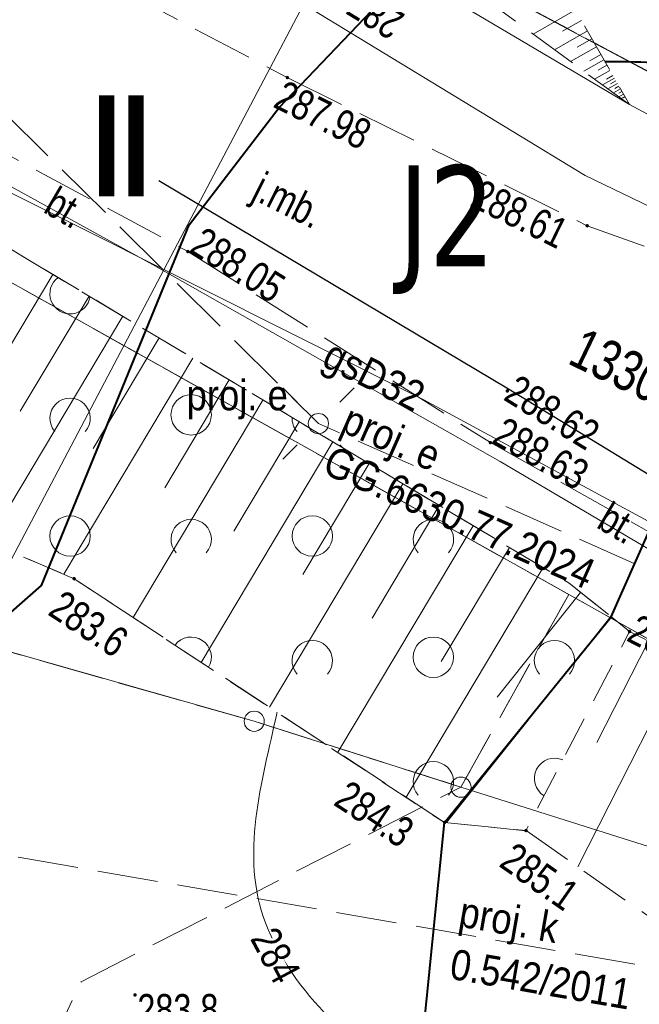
# Model space of a CAD drawing. Header units: metres. Extents: x 8377125 to 8377741, y 5529327 to 5529631.
# Tile 26 of 150: x 8377353 to 8377369, y 5529493 to 5529517. Entities that reach past the tile are written whole.
import ezdxf

# ---------------------------------------------------------------- set-up
doc = ezdxf.new("R2010")
doc.units = ezdxf.units.M
doc.header["$MEASUREMENT"] = 0
for name, pattern in [('1.5_0.5', [2, 1.5, -0.5]), ('2_1-500', [1.5, 1, -0.5]), ('BUBZ01-500', [1.75, 1.25, -0.5]), ('egkk-500', [2, 1.5, -0.5]), ('egug-500', [1, 0.5, -0.5]), ('KTJZ01-500', [2, 1.5, -0.5])]:
    doc.linetypes.add(name, pattern=pattern)
doc.layers.get('0').update_dxf_attribs({"color": 2})
for name, color, linetype in [('!granica', 2, 'Continuous'), ('!przekroje', 2, 'Continuous'), ('000 Inne (niezydentyfikowane)', 7, 'Continuous')]:
    doc.layers.add(name, color=color, linetype=linetype)
for name, color, linetype, lineweight in [('!NR otworow', 2, 'Continuous', 5), ('1 500 A2 Ramka', 2, 'Continuous', 0), ('1 500 A2 Ramka (Construction)', 2, 'Continuous', 0), ('202-punkt graniczny', 7, 'Continuous', 0), ('211-numer działki ewidencyjnej', 7, 'Continuous', 0), ('217-kontur klasyfikacyjny', 7, 'Continuous', 0), ('218-kontur użytku gruntowego', 7, 'Continuous', 0), ('219-działka ewidencyjna', 7, 'Continuous', 0), ('BUBZ01', 7, 'Continuous', 0), ('BUBZ01_1', 7, 'Continuous', 0), ('KTCR02', 7, 'Continuous', 0), ('KTJZ01', 7, 'Continuous', 0), ('latarnia - ob. projektowany', 7, 'Continuous', 0), ('latarnia - ob. projektowany-Atr17', 7, 'Continuous', 0), ('OTZK', 7, 'Continuous', 0), ('przewód elektroenergetyczny niskiego napięcia - ob. projektowany', 7, 'Continuous', 0), ('przewód elektroenergetyczny niskiego napięcia - ob. projektowany-Atr1', 7, 'Continuous', 0), ('przewód gazowy', 7, 'Continuous', 0), ('przewód gazowy-Atr1', 7, 'Continuous', 0), ('przewód kanalizacyjny - ob. projektowany', 7, 'Continuous', 0), ('przewód kanalizacyjny - ob. projektowany-Atr1', 7, 'Continuous', 0), ('PTRW02', 7, 'Continuous', 0), ('RTPW01', 7, 'Continuous', 0), ('RTPW02', 7, 'Continuous', 0), ('WWRPH_811', 7, 'Continuous', 0), ('WWRPH_814', 7, 'Continuous', 0)]:
    doc.layers.add(name, color=color, linetype=linetype, lineweight=lineweight)
doc.styles.get("Standard").update_dxf_attribs({"font": 'Working1250.shx', "width": 0.75})

# ---------------------------------------------------------------- blocks, each defined once
blk = doc.blocks.new('202')
at = {"color": 0, "linetype": 'Continuous', "lineweight": 0}
blk.add_circle((0, 0), 0.25, dxfattribs=at)
blk = doc.blocks.new('SM01')
at = {"color": 0, "linetype": 'Continuous', "lineweight": 13}
for p, q in [((-0.53, 0.531), (-0.883, 0.884)), ((0.531, 0.531), (0.884, 0.884)), ((-0.53, -0.53), (-0.883, -0.883)), ((0.531, -0.53), (0.884, -0.883))]:
    blk.add_line(p, q, dxfattribs=at)
blk.add_circle((0, 0), 0.25, dxfattribs=at)
blk = doc.blocks.new('RTPW01')
at = {"layer": 'RTPW01', "linetype": 'Continuous', "lineweight": 13}
h = blk.add_hatch(color=7, dxfattribs=at)
edge = h.paths.add_edge_path()
edge.add_arc((0, 0), 0.0045, 0, 360)
blk = doc.blocks.new('RTPW02')
at = {"layer": 'RTPW02', "linetype": 'Continuous', "lineweight": 13}
h = blk.add_hatch(color=7, dxfattribs=at)
edge = h.paths.add_edge_path()
edge.add_arc((0, 0), 0.0045, 0, 360)
blk = doc.blocks.new('*U23')
at = {"layer": '1 500 A2 Ramka (Construction)', "color": 2, "linetype": 'Continuous', "lineweight": 30}
blk.add_3dface([(-10.1172, -20.5497), (10.1172, -20.5497), (10.1172, 9.1484), (-10.1172, 9.1484)], dxfattribs=at)

msp = doc.modelspace()

# ---------------------------------------------------------------- linework, layer by layer
at = {"layer": '!granica', "color": 1, "lineweight": 40}
for points in [[(8377357.446, 5529512.23), (8377359.678, 5529515.137), (8377365.156, 5529520.87), (8377370.341, 5529524.28), (8377373.267, 5529530.265), (8377374.168, 5529534.018), (8377375.194, 5529537.035), (8377376.822, 5529538.101), (8377379.095, 5529539.159), (8377381.373, 5529541.032), (8377383.865, 5529545.028), (8377384.998, 5529545.929), (8377389.552, 5529546.748), (8377392.181, 5529548.029), (8377395.458, 5529547.042), (8377397.543, 5529546.9), (8377400.406, 5529546.029), (8377401.431, 5529545.4), (8377404.035, 5529543.565), (8377406.027, 5529543.202), (8377409.102, 5529543.036), (8377410.69, 5529540.746), (8377411.567, 5529539.232), (8377414.674, 5529539.267)], [(8377332.939, 5529437.521), (8377325.251, 5529447.65), (8377326.227, 5529454.361), (8377329.707, 5529463.143), (8377330.498, 5529467.602), (8377331.231, 5529473.094), (8377331.536, 5529477.182), (8377330.86, 5529480.387), (8377333.427, 5529486.395), (8377336.539, 5529490.117), (8377346.546, 5529496.951), (8377353.792, 5529503.305), (8377357.446, 5529512.23)]]:
    msp.add_lwpolyline(points, dxfattribs=at)
at = {"layer": '!granica', "color": 1, "linetype": 'Continuous', "lineweight": 40, "elevation": 288.722}
msp.add_lwpolyline([(8377368.898, 5529504.671), (8377369.672, 5529505.21), (8377374.779, 5529504.381), (8377378.487, 5529503.204), (8377381.317, 5529501.98), (8377382.413, 5529500.947), (8377383.126, 5529499.467), (8377383.158, 5529499.4), (8377383.411, 5529498.303), (8377383.224, 5529497.695), (8377383.543, 5529497.086), (8377383.513, 5529494.925), (8377384.609, 5529491.288), (8377380.536, 5529480.768), (8377380.487, 5529480.712), (8377375.9, 5529481.05), (8377372.944, 5529483.114), (8377369.963, 5529483.828), (8377368.391, 5529486.566), (8377363.039, 5529490.132), (8377363.775, 5529497.435), (8377367.901, 5529502.527), (8377368.839, 5529504.63), (8377368.898, 5529504.671)], dxfattribs=at)
at = {"layer": '000 Inne (niezydentyfikowane)', "color": 6, "linetype": 'Continuous', "lineweight": 13}
msp.add_line((8377371.955, 5529539.854), (8377350.995, 5529500.068), dxfattribs=at)
at = {"layer": '217-kontur klasyfikacyjny', "color": 3, "linetype": 'egkk-500', "lineweight": 13, "flags": 128}
for points in [[(8377358.44, 5529521.55), (8377397.05, 5529501.01)], [(8377366.85, 5529503.08), (8377343.149, 5529516.33)], [(8377348.1, 5529503.05), (8377359.06, 5529499.94)], [(8377359.06, 5529499.94), (8377348.1, 5529503.05)], [(8377364.18, 5529498.31), (8377366.85, 5529503.08)], [(8377366.85, 5529503.08), (8377364.18, 5529498.31)], [(8377389.95, 5529490.16), (8377366.85, 5529503.08)], [(8377359.06, 5529499.94), (8377364.18, 5529498.31)], [(8377364.18, 5529498.31), (8377359.06, 5529499.94)], [(8377354.77, 5529493.49), (8377364.18, 5529498.31)], [(8377352.2, 5529488.06), (8377354.77, 5529493.49)]]:
    msp.add_lwpolyline(points, dxfattribs=at)
at = {"layer": '218-kontur użytku gruntowego', "color": 3, "linetype": 'egug-500', "lineweight": 13, "flags": 128}
for points in [[(8377397.05, 5529501.01), (8377358.44, 5529521.55)], [(8377358.44, 5529521.55), (8377397.05, 5529501.01)], [(8377343.149, 5529516.33), (8377366.85, 5529503.08)], [(8377366.85, 5529503.08), (8377343.149, 5529516.33)], [(8377348.1, 5529503.05), (8377359.06, 5529499.94)], [(8377359.06, 5529499.94), (8377348.1, 5529503.05)], [(8377364.18, 5529498.31), (8377366.85, 5529503.08)], [(8377366.85, 5529503.08), (8377364.18, 5529498.31)], [(8377366.85, 5529503.08), (8377389.95, 5529490.16)], [(8377389.95, 5529490.16), (8377366.85, 5529503.08)], [(8377359.06, 5529499.94), (8377364.18, 5529498.31)], [(8377364.18, 5529498.31), (8377359.06, 5529499.94)]]:
    msp.add_lwpolyline(points, dxfattribs=at)
at = {"layer": '219-działka ewidencyjna', "color": 7, "linetype": 'Continuous', "lineweight": 13, "flags": 128}
for points in [[(8377397.05, 5529501.01), (8377358.44, 5529521.55)], [(8377389.95, 5529490.16), (8377343.149, 5529516.329)], [(8377359.06, 5529499.94), (8377348.1, 5529503.05)], [(8377364.18, 5529498.31), (8377359.06, 5529499.94)], [(8377389.95, 5529490.16), (8377364.18, 5529498.31)]]:
    msp.add_lwpolyline(points, dxfattribs=at)
at = {"layer": 'BUBZ01', "color": 7, "linetype": 'BUBZ01-500', "lineweight": 13}
for points in [[(8377356.585, 5529522.746, 287.21), (8377361.729, 5529524.775, 291.704), (8377364.642, 5529521.719, 291.495), (8377368.353, 5529515.208, 289.708)], [(8377368.353, 5529515.208, 289.708), (8377363.612, 5529518.68, 289.508), (8377360.707, 5529519.732, 288.425), (8377356.585, 5529522.746, 287.21)], [(8377343.397, 5529516.931, 286.42), (8377345.779, 5529515.959, 286.748), (8377366.858, 5529503.36, 288.328), (8377368.358, 5529502.162, 287.768), (8377377.735, 5529497.404, 288.289), (8377382.336, 5529496.989, 288.425)], [(8377375.9, 5529481.05, 284.196), (8377372.944, 5529483.114, 284.038), (8377369.963, 5529483.828, 284.054), (8377368.391, 5529486.566, 284.053), (8377363.039, 5529490.132, 283.973), (8377363.775, 5529497.435, 284.331), (8377354.599, 5529503.47, 283.599), (8377340.36, 5529509.545, 281.873)], [(8377363.775, 5529497.435, 284.331), (8377365.794, 5529497.234, 285.113), (8377371.574, 5529493.192, 285.347), (8377378.649, 5529492.934, 287.123), (8377381.361, 5529493.064, 287.329), (8377383.027, 5529494.972, 288.177)]]:
    msp.add_polyline3d(points, dxfattribs=at)
at = {"layer": 'BUBZ01_1', "color": 7, "linetype": 'Continuous', "lineweight": 13}
for p, q in [((8377365.968, 5529516.954, 289.607), (8377367.017, 5529517.552, 290.351)), ((8377366.699, 5529517.026, 289.949), (8377367.165, 5529517.292, 290.28)), ((8377366.498, 5529516.566, 289.63), (8377367.314, 5529517.031, 290.208)), ((8377366.896, 5529516.275, 289.647), (8377367.537, 5529516.64, 290.101)), ((8377367.061, 5529516.628, 289.896), (8377367.425, 5529516.836, 290.155)), ((8377367.371, 5529516.287, 289.851), (8377367.648, 5529516.445, 290.048)), ((8377367.227, 5529516.033, 289.66), (8377367.722, 5529516.315, 290.012)), ((8377367.578, 5529516.06, 289.821), (8377367.796, 5529516.185, 289.976)), ((8377367.492, 5529515.839, 289.672), (8377367.871, 5529516.054, 289.94)), ((8377367.785, 5529515.833, 289.791), (8377367.945, 5529515.924, 289.905)), ((8377367.691, 5529515.693, 289.68), (8377367.982, 5529515.859, 289.887)), ((8377367.823, 5529515.596, 289.686), (8377368.056, 5529515.729, 289.851)), ((8377367.888, 5529515.719, 289.776), (8377368.019, 5529515.794, 289.869)), ((8377367.991, 5529515.606, 289.761), (8377368.093, 5529515.664, 289.833)), ((8377367.956, 5529515.499, 289.691), (8377368.13, 5529515.599, 289.815)), ((8377368.088, 5529515.402, 289.697), (8377368.205, 5529515.468, 289.779)), ((8377368.095, 5529515.492, 289.746), (8377368.167, 5529515.534, 289.797)), ((8377368.154, 5529515.354, 289.7), (8377368.242, 5529515.403, 289.762)), ((8377368.198, 5529515.378, 289.731), (8377368.242, 5529515.403, 289.762)), ((8377350.589, 5529505.181, 283.113), (8377354.069, 5529511.004, 287.369)), ((8377353.265, 5529507.616, 285.334), (8377354.969, 5529510.466, 287.437)), ((8377352.465, 5529504.38, 283.34), (8377355.804, 5529509.967, 287.499)), ((8377355.071, 5529506.697, 285.513), (8377356.704, 5529509.429, 287.567)), ((8377354.342, 5529503.58, 283.568), (8377357.54, 5529508.93, 287.63)), ((8377356.842, 5529505.719, 285.674), (8377358.439, 5529508.392, 287.697)), ((8377356.058, 5529502.511, 283.715), (8377359.275, 5529507.893, 287.76)), ((8377358.554, 5529504.644, 285.806), (8377360.174, 5529507.355, 287.827)), ((8377357.748, 5529501.399, 283.85), (8377361.01, 5529506.855, 287.89)), ((8377360.267, 5529503.57, 285.939), (8377361.91, 5529506.318, 287.957)), ((8377359.439, 5529500.287, 283.985), (8377362.745, 5529505.818, 288.02)), ((8377361.98, 5529502.495, 286.071), (8377363.645, 5529505.281, 288.087)), ((8377361.129, 5529499.175, 284.12), (8377364.48, 5529504.781, 288.15)), ((8377363.693, 5529501.421, 286.204), (8377365.38, 5529504.243, 288.217)), ((8377362.82, 5529498.063, 284.255), (8377366.215, 5529503.744, 288.28)), ((8377365.075, 5529500.536, 286.245), (8377367.146, 5529503.13, 288.22)), ((8377363.823, 5529497.43, 284.35), (8377367.896, 5529502.531, 287.94)), ((8377367.548, 5529499.412, 286.463), (8377368.824, 5529501.926, 287.794)), ((8377367.075, 5529496.338, 285.165), (8377369.688, 5529501.487, 287.842))]:
    msp.add_line(p, q, dxfattribs=at)
at = {"layer": 'KTCR02', "color": 7, "linetype": 'Continuous', "lineweight": 13}
msp.add_polyline3d([(8377336.181, 5529522.825, 285.78), (8377346.437, 5529516.802, 286.857), (8377356.537, 5529511.252, 287.918), (8377365.154, 5529506.372, 288.555), (8377369.335, 5529503.9, 288.6)], dxfattribs=at)
at = {"layer": 'OTZK', "color": 7, "linetype": '2_1-500', "lineweight": 13, "flags": 128}
msp.add_lwpolyline([(8377343.547, 5529517.295), (8377340.358, 5529509.547), (8377343.82, 5529508.07), (8377354.6, 5529503.47), (8377363.77, 5529497.43), (8377365.79, 5529497.23), (8377368.36, 5529502.16), (8377366.86, 5529503.36), (8377345.78, 5529515.96), (8377343.547, 5529517.295)], close=True, dxfattribs=at)
at = {"layer": 'OTZK', "color": 7, "linetype": 'Continuous', "lineweight": 13}
for centre in [(8377357.498, 5529507.526), (8377354.498, 5529504.526), (8377360.498, 5529504.526), (8377363.498, 5529501.526)]:
    msp.add_circle(centre, 0.5, dxfattribs=at)
for centre, start, end in [((8377354.498, 5529510.526), 126.566, 351.6985), ((8377354.498, 5529507.441), 318.5904, 221.4096), ((8377360.498, 5529507.441), 177.6556, 221.4096), ((8377357.498, 5529504.441), 318.5904, 221.4096), ((8377363.498, 5529504.441), 318.5904, 221.4096), ((8377357.498, 5529501.526), 330.045, 143.2116), ((8377360.498, 5529501.441), 318.5904, 221.4096), ((8377366.498, 5529501.441), 318.5904, 221.4096), ((8377363.498, 5529498.441), 318.5904, 221.4096), ((8377366.498, 5529498.526), 65.7411, 239.193)]:
    msp.add_arc(centre, 0.5, start, end, dxfattribs=at)
at = {"layer": 'przewód gazowy', "color": 52, "linetype": 'Continuous', "lineweight": 13, "flags": 128}
msp.add_lwpolyline([(8377342.518, 5529518.292), (8377363.26, 5529507.9), (8377379.12, 5529499.32)], dxfattribs=at)
at = {"layer": 'WWRPH_811', "color": 34, "linetype": 'Continuous', "lineweight": 13}
for points, knots in [([(8377366.943, 5529541.302, 297), (8377366.953, 5529541.301, 297), (8377366.962, 5529541.299, 297), (8377366.972, 5529541.298, 297), (8377368.722, 5529541.042, 297), (8377370.473, 5529540.796, 297), (8377372.223, 5529540.546, 297), (8377373.974, 5529540.296, 297), (8377375.726, 5529540.054, 297), (8377377.477, 5529539.809, 297), (8377379.422, 5529539.538, 297), (8377381.378, 5529539.343, 297), (8377383.328, 5529539.121, 297), (8377386.272, 5529538.788, 297), (8377389.278, 5529539.543, 297), (8377392.216, 5529538.914, 297), (8377395.209, 5529538.273, 297), (8377397.746, 5529536.327, 297), (8377400.063, 5529534.392, 297), (8377402.434, 5529532.411, 297), (8377404.804, 5529530.431, 297), (8377407.175, 5529528.449, 297), (8377407.582, 5529528.109, 297), (8377407.989, 5529527.768, 297), (8377408.397, 5529527.428, 297), (8377408.746, 5529527.135, 297), (8377408.938, 5529526.672, 297), (8377409.314, 5529526.414, 297), (8377410.454, 5529525.632, 297), (8377411.64, 5529524.923, 297), (8377412.79, 5529524.159, 297), (8377414.827, 5529522.806, 297), (8377416.821, 5529521.389, 297), (8377418.887, 5529520.071, 297), (8377420.322, 5529519.156, 297), (8377421.849, 5529518.393, 297), (8377423.39, 5529517.675, 297), (8377424.932, 5529516.956, 297), (8377426.475, 5529516.24, 297), (8377428.017, 5529515.521, 297), (8377428.026, 5529515.517, 297), (8377428.035, 5529515.512, 297), (8377428.044, 5529515.508, 297)], [0, 0, 0, 0, 0.000438, 0.000438, 0.000438, 0.077965, 0.077965, 0.077965, 0.155496, 0.155496, 0.155496, 0.241602, 0.241602, 0.241602, 0.371527, 0.371527, 0.371527, 0.503884, 0.503884, 0.503884, 0.63933, 0.63933, 0.63933, 0.662611, 0.662611, 0.662611, 0.682585, 0.682585, 0.682585, 0.743151, 0.743151, 0.743151, 0.850419, 0.850419, 0.850419, 0.924977, 0.924977, 0.924977, 0.999562, 0.999562, 0.999562, 1, 1, 1, 1]), ([(8377366.739, 5529538.606, 296), (8377366.749, 5529538.605, 296), (8377366.759, 5529538.603, 296), (8377366.769, 5529538.602, 296), (8377368.78, 5529538.307, 296), (8377370.793, 5529538.023, 296), (8377372.808, 5529537.746, 296), (8377374.664, 5529537.491, 296), (8377376.526, 5529537.276, 296), (8377378.386, 5529537.048, 296), (8377380.246, 5529536.82, 296), (8377382.111, 5529536.633, 296), (8377383.974, 5529536.433, 296), (8377386.191, 5529536.194, 296), (8377388.45, 5529536.728, 296), (8377390.663, 5529536.275, 296), (8377392.917, 5529535.814, 296), (8377394.823, 5529534.329, 296), (8377396.567, 5529532.873, 296), (8377398.35, 5529531.383, 296), (8377400.134, 5529529.893, 296), (8377401.917, 5529528.402, 296), (8377402.841, 5529527.63, 296), (8377403.765, 5529526.858, 296), (8377404.688, 5529526.085, 296), (8377405.481, 5529525.423, 296), (8377405.913, 5529524.37, 296), (8377406.766, 5529523.786, 296), (8377409.353, 5529522.013, 296), (8377412.041, 5529520.403, 296), (8377414.65, 5529518.673, 296), (8377415.142, 5529518.347, 296), (8377415.61, 5529517.984, 296), (8377416.122, 5529517.688, 296), (8377418.274, 5529516.444, 296), (8377420.538, 5529515.424, 296), (8377422.763, 5529514.326, 296), (8377424.988, 5529513.228, 296), (8377427.219, 5529512.143, 296), (8377429.445, 5529511.049, 296), (8377429.644, 5529510.951, 296), (8377429.813, 5529510.751, 296), (8377430.036, 5529510.738, 296), (8377430.045, 5529510.737, 296), (8377430.055, 5529510.737, 296), (8377430.065, 5529510.736, 296)], [0, 0, 0, 0, 0.000421, 0.000421, 0.000421, 0.085952, 0.085952, 0.085952, 0.164789, 0.164789, 0.164789, 0.243613, 0.243613, 0.243613, 0.337448, 0.337448, 0.337448, 0.432991, 0.432991, 0.432991, 0.530765, 0.530765, 0.530765, 0.581416, 0.581416, 0.581416, 0.624877, 0.624877, 0.624877, 0.756646, 0.756646, 0.756646, 0.781478, 0.781478, 0.781478, 0.885867, 0.885867, 0.885867, 0.990219, 0.990219, 0.990219, 0.999579, 0.999579, 0.999579, 1, 1, 1, 1]), ([(8377365.429, 5529532.723, 294), (8377365.436, 5529532.716, 294), (8377365.444, 5529532.71, 294), (8377365.451, 5529532.703, 294), (8377365.647, 5529532.525, 294), (8377365.837, 5529532.328, 294), (8377366.101, 5529532.247, 294), (8377366.815, 5529532.03, 294), (8377367.529, 5529532.126, 294), (8377368.244, 5529532.143, 294), (8377370.125, 5529532.188, 294), (8377372.007, 5529532.533, 294), (8377373.887, 5529532.393, 294), (8377375.794, 5529532.25, 294), (8377377.686, 5529532.019, 294), (8377379.583, 5529531.792, 294), (8377381.48, 5529531.565, 294), (8377383.37, 5529531.293, 294), (8377385.264, 5529531.056, 294), (8377386.023, 5529530.961, 294), (8377386.812, 5529531.269, 294), (8377387.558, 5529530.997, 294), (8377389.084, 5529530.442, 294), (8377390.174, 5529529.294, 294), (8377391.402, 5529528.308, 294), (8377393.405, 5529526.699, 294), (8377395.374, 5529525.103, 294), (8377397.272, 5529523.401, 294), (8377398.901, 5529521.941, 294), (8377399.889, 5529519.809, 294), (8377401.671, 5529518.529, 294), (8377403.511, 5529517.207, 294), (8377405.431, 5529516.027, 294), (8377407.357, 5529514.842, 294), (8377409.177, 5529513.722, 294), (8377410.994, 5529512.604, 294), (8377412.836, 5529511.525, 294), (8377414.767, 5529510.395, 294), (8377416.864, 5529509.554, 294), (8377418.834, 5529508.513, 294), (8377421.402, 5529507.156, 294), (8377423.227, 5529504.539, 294), (8377426.051, 5529503.572, 294), (8377427.14, 5529503.199, 294), (8377428.263, 5529503.132, 294), (8377429.385, 5529503.064, 294), (8377429.395, 5529503.063, 294), (8377429.405, 5529503.063, 294), (8377429.415, 5529503.062, 294)], [0, 0, 0, 0, 0.000409, 0.000409, 0.000409, 0.011235, 0.011235, 0.011235, 0.040491, 0.040491, 0.040491, 0.117544, 0.117544, 0.117544, 0.195657, 0.195657, 0.195657, 0.273792, 0.273792, 0.273792, 0.30509, 0.30509, 0.30509, 0.369085, 0.369085, 0.369085, 0.473429, 0.473429, 0.473429, 0.562962, 0.562962, 0.562962, 0.655395, 0.655395, 0.655395, 0.742754, 0.742754, 0.742754, 0.834299, 0.834299, 0.834299, 0.953587, 0.953587, 0.953587, 0.999591, 0.999591, 0.999591, 1, 1, 1, 1]), ([(8377363.818, 5529529.261, 293), (8377363.825, 5529529.255, 293), (8377363.832, 5529529.248, 293), (8377363.84, 5529529.241, 293), (8377364.349, 5529528.778, 293), (8377364.836, 5529528.272, 293), (8377365.523, 5529528.044, 293), (8377367.354, 5529527.436, 293), (8377369.19, 5529527.68, 293), (8377371.023, 5529527.776, 293), (8377373.431, 5529527.901, 293), (8377375.839, 5529528.066, 293), (8377378.248, 5529528.185, 293), (8377380.653, 5529528.304, 293), (8377383.064, 5529528.375, 293), (8377385.472, 5529528.417, 293), (8377385.702, 5529528.421, 293), (8377385.93, 5529528.382, 293), (8377386.145, 5529528.261, 293), (8377389.146, 5529526.569, 293), (8377391.263, 5529524.346, 293), (8377393.564, 5529522.059, 293), (8377395.538, 5529520.096, 293), (8377396.86, 5529517.502, 293), (8377399.123, 5529515.9, 293), (8377400.276, 5529515.084, 293), (8377401.468, 5529514.338, 293), (8377402.669, 5529513.601, 293), (8377404.12, 5529512.709, 293), (8377405.57, 5529511.817, 293), (8377407.024, 5529510.932, 293), (8377408.478, 5529510.047, 293), (8377409.942, 5529509.179, 293), (8377411.406, 5529508.312, 293), (8377412, 5529507.961, 293), (8377412.669, 5529507.747, 293), (8377413.256, 5529507.383, 293), (8377415.117, 5529506.228, 293), (8377416.759, 5529504.768, 293), (8377418.554, 5529503.506, 293), (8377420.338, 5529502.251, 293), (8377421.968, 5529500.855, 293), (8377424.05, 5529499.988, 293), (8377424.808, 5529499.673, 293), (8377425.609, 5529499.678, 293), (8377426.399, 5529499.63, 293), (8377426.409, 5529499.629, 293), (8377426.419, 5529499.629, 293), (8377426.429, 5529499.628, 293)], [0, 0, 0, 0, 0.000412, 0.000412, 0.000412, 0.028808, 0.028808, 0.028808, 0.104528, 0.104528, 0.104528, 0.204021, 0.204021, 0.204021, 0.303398, 0.303398, 0.303398, 0.312905, 0.312905, 0.312905, 0.445853, 0.445853, 0.445853, 0.559932, 0.559932, 0.559932, 0.618041, 0.618041, 0.618041, 0.688274, 0.688274, 0.688274, 0.758465, 0.758465, 0.758465, 0.786929, 0.786929, 0.786929, 0.877196, 0.877196, 0.877196, 0.966916, 0.966916, 0.966916, 0.999588, 0.999588, 0.999588, 1, 1, 1, 1]), ([(8377362.206, 5529525.8, 292), (8377362.213, 5529525.793, 292), (8377362.221, 5529525.786, 292), (8377362.228, 5529525.779, 292), (8377363.052, 5529525.032, 292), (8377363.834, 5529524.194, 292), (8377364.944, 5529523.841, 292), (8377367.895, 5529522.903, 292), (8377370.849, 5529523.343, 292), (8377373.803, 5529523.408, 292), (8377376.216, 5529523.461, 292), (8377378.629, 5529523.684, 292), (8377381.041, 5529523.729, 292), (8377383.096, 5529523.767, 292), (8377385.147, 5529523.833, 292), (8377387.164, 5529522.967, 292), (8377388.311, 5529522.475, 292), (8377389.076, 5529521.6, 292), (8377389.855, 5529520.717, 292), (8377390.977, 5529519.447, 292), (8377391.977, 5529518.109, 292), (8377393.099, 5529516.855, 292), (8377394.211, 5529515.614, 292), (8377395.236, 5529514.28, 292), (8377396.576, 5529513.272, 292), (8377397.025, 5529512.934, 292), (8377397.507, 5529512.656, 292), (8377397.981, 5529512.36, 292), (8377399.811, 5529511.216, 292), (8377401.706, 5529510.181, 292), (8377403.515, 5529509.005, 292), (8377405.699, 5529507.585, 292), (8377407.201, 5529505.273, 292), (8377409.362, 5529503.82, 292), (8377410.431, 5529503.101, 292), (8377411.522, 5529502.411, 292), (8377412.596, 5529501.702, 292), (8377414.817, 5529500.236, 292), (8377416.829, 5529498.556, 292), (8377419.212, 5529497.214, 292), (8377420.02, 5529496.758, 292), (8377421.032, 5529497.178, 292), (8377421.922, 5529497.336, 292), (8377421.932, 5529497.338, 292), (8377421.942, 5529497.34, 292), (8377421.952, 5529497.341, 292)], [0, 0, 0, 0, 0.00043, 0.00043, 0.00043, 0.048261, 0.048261, 0.048261, 0.175395, 0.175395, 0.175395, 0.279263, 0.279263, 0.279263, 0.367705, 0.367705, 0.367705, 0.417995, 0.417995, 0.417995, 0.490294, 0.490294, 0.490294, 0.561855, 0.561855, 0.561855, 0.585874, 0.585874, 0.585874, 0.678638, 0.678638, 0.678638, 0.790656, 0.790656, 0.790656, 0.846073, 0.846073, 0.846073, 0.960673, 0.960673, 0.960673, 0.99957, 0.99957, 0.99957, 1, 1, 1, 1]), ([(8377365.67, 5529519.915, 291), (8377365.68, 5529519.916, 291), (8377365.69, 5529519.916, 291), (8377365.7, 5529519.916, 291), (8377367.418, 5529519.961, 291), (8377369.137, 5529519.967, 291), (8377370.855, 5529519.975, 291), (8377372.557, 5529519.984, 291), (8377374.235, 5529519.625, 291), (8377375.893, 5529519.142, 291), (8377376.068, 5529519.091, 291), (8377376.187, 5529518.922, 291), (8377376.345, 5529518.85, 291), (8377378.774, 5529517.743, 291), (8377382.357, 5529519.272, 291), (8377384.502, 5529517.463, 291), (8377385.944, 5529516.248, 291), (8377386.548, 5529514.324, 291), (8377387.855, 5529513.027, 291), (8377389.223, 5529511.668, 291), (8377390.765, 5529510.447, 291), (8377392.077, 5529509.015, 291), (8377394.16, 5529506.744, 291), (8377396.109, 5529504.346, 291), (8377398.07, 5529501.98, 291), (8377398.352, 5529501.64, 291), (8377398.522, 5529501.216, 291), (8377398.841, 5529500.896, 291), (8377400.851, 5529498.881, 291), (8377404.446, 5529499.781, 291), (8377406.808, 5529498.309, 291), (8377407.138, 5529498.103, 291), (8377407.473, 5529497.9, 291), (8377407.787, 5529497.67, 291), (8377407.795, 5529497.664, 291), (8377407.803, 5529497.658, 291), (8377407.811, 5529497.652, 291)], [0, 0, 0, 0, 0.000592, 0.000592, 0.000592, 0.1024, 0.1024, 0.1024, 0.203255, 0.203255, 0.203255, 0.213866, 0.213866, 0.213866, 0.377275, 0.377275, 0.377275, 0.487097, 0.487097, 0.487097, 0.602119, 0.602119, 0.602119, 0.784618, 0.784618, 0.784618, 0.810897, 0.810897, 0.810897, 0.976328, 0.976328, 0.976328, 0.999408, 0.999408, 0.999408, 1, 1, 1, 1]), ([(8377359.626, 5529500.164, 284), (8377359.624, 5529500.154, 284), (8377359.622, 5529500.144, 284), (8377359.619, 5529500.135, 284), (8377359.255, 5529498.443, 284), (8377358.702, 5529496.612, 284), (8377359.337, 5529494.952, 284), (8377360.028, 5529493.143, 284), (8377361.621, 5529491.907, 284), (8377363.071, 5529490.702, 284), (8377363.079, 5529490.696, 284), (8377363.087, 5529490.689, 284), (8377363.095, 5529490.683, 284)], [0, 0, 0, 0, 0.00275, 0.00275, 0.00275, 0.478548, 0.478548, 0.478548, 0.99725, 0.99725, 0.99725, 1, 1, 1, 1])]:
    msp.add_open_spline(points, degree=3, knots=knots, dxfattribs=at)
at = {"layer": 'WWRPH_814', "color": 34, "linetype": 'Continuous', "lineweight": 40}
for points, knots in [([(8377366.535, 5529535.91, 295), (8377366.545, 5529535.908, 295), (8377366.555, 5529535.907, 295), (8377366.565, 5529535.906, 295), (8377367.089, 5529535.829, 295), (8377367.613, 5529535.755, 295), (8377368.138, 5529535.683, 295), (8377370.879, 5529535.306, 295), (8377373.626, 5529534.99, 295), (8377376.372, 5529534.653, 295), (8377379.118, 5529534.316, 295), (8377381.87, 5529534.041, 295), (8377384.619, 5529533.744, 295), (8377386.108, 5529533.583, 295), (8377387.64, 5529534.13, 295), (8377389.111, 5529533.636, 295), (8377392.126, 5529532.624, 295), (8377394.248, 5529530.292, 295), (8377396.66, 5529528.355, 295), (8377398.134, 5529527.171, 295), (8377399.583, 5529525.996, 295), (8377400.98, 5529524.743, 295), (8377402.179, 5529523.669, 295), (8377402.907, 5529522.099, 295), (8377404.219, 5529521.157, 295), (8377406.751, 5529519.338, 295), (8377409.394, 5529517.712, 295), (8377412.045, 5529516.083, 295), (8377412.783, 5529515.629, 295), (8377413.505, 5529515.15, 295), (8377414.267, 5529514.738, 295), (8377415.933, 5529513.837, 295), (8377417.633, 5529513.007, 295), (8377419.322, 5529512.153, 295), (8377421.011, 5529511.3, 295), (8377422.721, 5529510.487, 295), (8377424.413, 5529509.643, 295), (8377425.727, 5529508.988, 295), (8377426.628, 5529507.637, 295), (8377428.051, 5529507.155, 295), (8377428.593, 5529506.972, 295), (8377429.152, 5529506.935, 295), (8377429.71, 5529506.901, 295), (8377429.72, 5529506.9, 295), (8377429.73, 5529506.9, 295), (8377429.74, 5529506.899, 295)], [0, 0, 0, 0, 0.000418, 0.000418, 0.000418, 0.022558, 0.022558, 0.022558, 0.138165, 0.138165, 0.138165, 0.253753, 0.253753, 0.253753, 0.316351, 0.316351, 0.316351, 0.444707, 0.444707, 0.444707, 0.52316, 0.52316, 0.52316, 0.590477, 0.590477, 0.590477, 0.720427, 0.720427, 0.720427, 0.756608, 0.756608, 0.756608, 0.835711, 0.835711, 0.835711, 0.91479, 0.91479, 0.91479, 0.976199, 0.976199, 0.976199, 0.999582, 0.999582, 0.999582, 1, 1, 1, 1]), ([(8377367.747, 5529516.272, 290), (8377367.757, 5529516.272, 290), (8377367.767, 5529516.272, 290), (8377367.777, 5529516.273, 290), (8377368.541, 5529516.293, 290), (8377369.302, 5529516.237, 290), (8377370.064, 5529516.093, 290), (8377372.796, 5529515.575, 290), (8377375.176, 5529514.019, 290), (8377377.188, 5529511.964, 290), (8377377.887, 5529511.251, 290), (8377378.462, 5529510.524, 290), (8377378.915, 5529509.685, 290), (8377378.92, 5529509.676, 290), (8377378.925, 5529509.667, 290), (8377378.93, 5529509.659, 290)], [0, 0, 0, 0, 0.002231, 0.002231, 0.002231, 0.172817, 0.172817, 0.172817, 0.785104, 0.785104, 0.785104, 0.997769, 0.997769, 0.997769, 1, 1, 1, 1])]:
    msp.add_open_spline(points, degree=3, knots=knots, dxfattribs=at)

# ---------------------------------------------------------------- block references
at = {"layer": '202-punkt graniczny', "color": 7, "linetype": 'Continuous', "lineweight": 13}
for p in [(8377359.06, 5529499.94), (8377364.18, 5529498.31)]:
    msp.add_blockref('202', p, dxfattribs=at)
at = {"layer": 'latarnia - ob. projektowany', "color": 7, "linetype": 'Continuous', "lineweight": 13}
msp.add_blockref('SM01', (8377360.65, 5529507.31), dxfattribs=at)
at = {"layer": 'RTPW01', "color": 7, "linetype": 'Continuous', "lineweight": 13, "xscale": 10, "yscale": 10}
for p in [(8377354.599, 5529503.47, 283.599), (8377368.358, 5529502.162, 287.768), (8377363.775, 5529497.435, 284.331), (8377365.794, 5529497.234, 285.113), (8377356.107, 5529493.165, 283.76)]:
    msp.add_blockref('RTPW01', p, dxfattribs=at)
at = {"layer": 'RTPW02', "color": 7, "linetype": 'Continuous', "lineweight": 13, "xscale": 10, "yscale": 10}
for p in [(8377359.879, 5529515.876, 287.98), (8377367.307, 5529512.208, 288.606), (8377357.416, 5529511.569, 288.052), (8377365.33, 5529508.119, 288.617), (8377364.909, 5529506.839, 288.626)]:
    msp.add_blockref('RTPW02', p, dxfattribs=at)

# ---------------------------------------------------------------- texts
at = {"layer": '!NR otworow', "color": 0, "linetype": 'Continuous', "insert": (8377362.631, 5529513.702), "char_height": 2.5, "width": 1.30069, "attachment_point": 1}
msp.add_mtext('{\\fVerdana|b0|i0|c238|p34;\\C1;J2}', dxfattribs=at)
at = {"layer": '!przekroje', "color": 1, "linetype": 'Continuous', "lineweight": -2, "insert": (8377355.04, 5529515.433, 289.099), "char_height": 2.5, "width": 2.69846, "attachment_point": 1}
msp.add_mtext('{\\fArial|b1|i0|c238|p34;II}', dxfattribs=at)
at = {"layer": '211-numer działki ewidencyjnej', "color": 7, "linetype": 'Continuous', "lineweight": 13, "insert": (8377366.783, 5529508.799), "char_height": 1, "attachment_point": 7, "rotation": 334.2943, "line_spacing_factor": 0.6}
msp.add_mtext('\\H1x;\\W0.79;1330', dxfattribs=at)
at = {"layer": 'KTCR02', "color": 7, "linetype": 'Continuous', "lineweight": 13, "char_height": 0.75, "attachment_point": 7, "rotation": 329.5757, "line_spacing_factor": 0.6}
for insert in [(8377353.8, 5529512.549, 286.319), (8377367.503, 5529504.741, 286.319)]:
    msp.add_mtext('\\FWORKING_1250;\\H1x;\\W0.8;bt.', dxfattribs=dict(at, insert=insert))
at = {"layer": 'KTJZ01', "color": 7, "linetype": 'Continuous', "lineweight": 13, "insert": (8377358.863, 5529512.687, 289.099), "char_height": 0.75, "attachment_point": 7, "rotation": 333.5547, "line_spacing_factor": 0.6}
msp.add_mtext('\\FWORKING_1250;\\H1x;\\W0.8;j.mb.', dxfattribs=at)
at = {"layer": 'latarnia - ob. projektowany-Atr17', "color": 7, "width": 0.9}
msp.add_text('proj. e', height=0.75, dxfattribs=at).set_placement((8377357.384, 5529507.639))
at = {"layer": 'przewód elektroenergetyczny niskiego napięcia - ob. projektowany-Atr1', "color": 1, "insert": (8377361.088, 5529506.952), "char_height": 0.75, "attachment_point": 4, "rotation": 336.133, "line_spacing_factor": 0.9}
msp.add_mtext('\\H1x;\\W0.9;proj. e \\PGG.6630.77.2024', dxfattribs=at)
at = {"layer": 'przewód gazowy-Atr1', "color": 7, "lineweight": 13, "insert": (8377360.814, 5529508.988), "char_height": 0.75, "attachment_point": 4, "rotation": 333.388, "line_spacing_factor": 0.6}
msp.add_mtext('\\H1x;\\W0.9;gsD32', dxfattribs=at)
at = {"layer": 'przewód kanalizacyjny - ob. projektowany-Atr1', "color": 34, "insert": (8377364.046, 5529494.584), "char_height": 0.75, "attachment_point": 4, "rotation": 350.169, "line_spacing_factor": 1.05}
msp.add_mtext('\\H1x;\\W0.9;proj. k \\P0.542/2011', dxfattribs=at)
at = {"layer": 'RTPW01', "color": 7, "linetype": 'Continuous', "lineweight": 13, "char_height": 0.75, "attachment_point": 7, "line_spacing_factor": 0.6}
for s, insert, rotation in [('\\FWORKING_1250;\\H1x;\\W0.8;287.7', (8377362.834, 5529517.431, 287.68), 148.6361), ('\\FWORKING_1250;\\H1x;\\W0.8;283.6', (8377353.913, 5529502.586, 283.599), 326.6673), ('\\FWORKING_1250;\\H1x;\\W0.8;287.8', (8377368.245, 5529501.939, 287.768), 333.0962), ('\\FWORKING_1250;\\H1x;\\W0.8;284.3', (8377360.99, 5529497.877, 284.331), 326.6673), ('\\FWORKING_1250;\\H1x;\\W0.8;285.1', (8377365.089, 5529496.358, 285.113), 325.0346)]:
    msp.add_mtext(s, dxfattribs=dict(at, insert=insert, rotation=rotation))
at = {"layer": 'RTPW01', "color": 7, "linetype": 'Continuous', "lineweight": 13, "insert": (8377356.164, 5529492.426, 283.76), "char_height": 0.75, "attachment_point": 7, "line_spacing_factor": 0.72}
msp.add_mtext('\\FWORKING_1250;\\H1x;\\W0.8;283.8', dxfattribs=at)
at = {"layer": 'RTPW02', "color": 7, "linetype": 'Continuous', "lineweight": 13, "char_height": 0.75, "attachment_point": 7}
for s, insert, rotation, line_spacing_factor in [('\\FWORKING_1250;\\H1x;\\W0.8;287.98', (8377359.494, 5529515.15, 287.98), 333.7195, 0.72), ('\\FWORKING_1250;\\H1x;\\W0.8;288.61', (8377364.371, 5529512.699, 288.606), 333.7195, 0.72), ('\\FWORKING_1250;\\H1x;\\W0.8;288.05', (8377357.416, 5529511.569, 288.052), 327.7376, 0.72), ('\\FWORKING_1250;\\H1x;\\W0.8;288.62', (8377365.199, 5529507.906, 288.617), 328.2863, 0.6), ('\\FWORKING_1250;\\H1x;\\W0.8;288.63', (8377364.909, 5529506.839, 288.626), 330.6602, 0.72)]:
    msp.add_mtext(s, dxfattribs=dict(at, insert=insert, rotation=rotation, line_spacing_factor=line_spacing_factor))

# ---------------------------------------------------------------- next in the draw order: texts
at = {"layer": 'WWRPH_811', "color": 34, "linetype": 'Continuous', "lineweight": 13, "insert": (8377359.589, 5529494.142, 284), "char_height": 0.75, "attachment_point": 5, "rotation": 298.0097, "line_spacing_factor": 0.6, "bg_fill": 3, "box_fill_scale": 0.666667, "bg_fill_color": 255, "bg_fill_transparency": 0}
msp.add_mtext('\\FWORKING_1250;\\H1x;\\W0.8;284', dxfattribs=at)

# ---------------------------------------------------------------- next in the draw order: linework, layer by layer
at = {"layer": '!przekroje', "color": 1, "linetype": 'Continuous', "lineweight": -2}
msp.add_lwpolyline([(8377356.699, 5529513.33), (8377365.361, 5529508.171), (8377379.201, 5529499.73), (8377402.585, 5529491.489), (8377422.516, 5529487.492)], dxfattribs=at)
at = {"layer": 'KTJZ01', "color": 7, "linetype": 'KTJZ01-500', "lineweight": 13}
for points in [[(8377314.959, 5529543.861, 283.194), (8377319.33, 5529539.78, 283.86), (8377338.668, 5529527.083, 285.942), (8377348.754, 5529521.741, 286.957), (8377359.879, 5529515.876, 287.98), (8377367.307, 5529512.208, 288.606), (8377370.445, 5529511.09, 288.757), (8377375.045, 5529509.037, 288.985), (8377380.025, 5529506.56, 289.213), (8377386.139, 5529503.373, 289.555), (8377391.309, 5529500.553, 289.788), (8377399.808, 5529496.663, 290.165), (8377411.862, 5529493.138, 291.002), (8377419.006, 5529491.933, 291.668), (8377429.685, 5529491.167, 292.904), (8377440.92, 5529491.695, 294.262), (8377456.048, 5529494.714, 296.262), (8377465.548, 5529500.847, 298.076), (8377470.455, 5529506.719, 299.175), (8377471.744, 5529509.333, 299.581), (8377473.741, 5529515.304, 300.516), (8377474.454, 5529520.195, 301.263), (8377474.815, 5529527.608, 302.245), (8377474.678, 5529528.881, 302.408)], [(8377311.87, 5529539.72, 283.4), (8377336.44, 5529523.171, 285.797), (8377346.611, 5529517.368, 286.84), (8377357.416, 5529511.569, 288.052), (8377364.909, 5529506.839, 288.626), (8377368.839, 5529504.63, 288.711), (8377369.672, 5529505.21, 288.87), (8377374.779, 5529504.381, 289.1), (8377378.558, 5529503.181, 289.155), (8377381.317, 5529501.98, 289.373), (8377382.413, 5529500.947, 289.457), (8377383.158, 5529499.4, 289.505), (8377383.411, 5529498.303, 289.539), (8377389.462, 5529495.675, 289.876), (8377398.082, 5529492.24, 290.27), (8377411.127, 5529488.308, 291.088), (8377418.327, 5529487, 291.483)]]:
    msp.add_polyline3d(points, dxfattribs=at)
at = {"layer": 'przewód elektroenergetyczny niskiego napięcia - ob. projektowany', "color": 1, "linetype": '1.5_0.5', "lineweight": 13, "flags": 128}
msp.add_lwpolyline([(8377483.044, 5529523.645), (8377480.46, 5529493.18), (8377440.11, 5529481.49), (8377399.05, 5529490.32), (8377360.65, 5529507.31), (8377330.78, 5529536.88), (8377315.706, 5529546.658)], dxfattribs=at)
at = {"layer": 'przewód kanalizacyjny - ob. projektowany', "color": 34, "linetype": '1.5_0.5', "lineweight": 13, "flags": 128}
msp.add_lwpolyline([(8377409.009, 5529560.329), (8377400.12, 5529534.95), (8377390.52, 5529506.46), (8377384.92, 5529491.08), (8377346.66, 5529497.71), (8377332.314, 5529485.398)], dxfattribs=at)
at = {"layer": 'PTRW02', "color": 7, "linetype": 'Continuous', "lineweight": 13}
for points in [[(8377471.598, 5529530.809, 302.616), (8377471.029, 5529530.751, 302.595), (8377470.3, 5529516.714, 300.633), (8377468.41, 5529509.97, 299.38), (8377463.402, 5529503.466, 298.034), (8377457.077, 5529498.706, 296.852), (8377451.13, 5529495.93, 295.75), (8377434.695, 5529494.454, 292.732), (8377424.673, 5529494.504, 291.686), (8377414.62, 5529495.96, 291.39), (8377406.629, 5529497.945, 290.933), (8377397.57, 5529500.64, 290.8), (8377387.863, 5529505.241, 290.488), (8377376.019, 5529511.098, 289.841), (8377368.353, 5529515.208, 289.708), (8377360.707, 5529519.732, 288.425), (8377350.04, 5529524.56, 286.7), (8377345.944, 5529526.69, 285.312), (8377321.13, 5529541.74, 283.55), (8377315.793, 5529546.793, 282.975)], [(8377314.586, 5529544.931, 282.927), (8377319.72, 5529540.22, 283.7), (8377339.017, 5529527.768, 285.789), (8377348.042, 5529522.984, 286.692), (8377360.087, 5529517.82, 287.681), (8377367.258, 5529513.449, 288.626), (8377375.372, 5529509.543, 288.89), (8377386.892, 5529503.614, 289.464), (8377397.271, 5529498.67, 289.868), (8377405.629, 5529495.371, 290.414), (8377414.41, 5529493.3, 291.13), (8377423.745, 5529492.023, 292.146), (8377435.58, 5529491.83, 293.55), (8377452.18, 5529494.03, 295.73), (8377458.79, 5529496.856, 296.775), (8377465.144, 5529501.717, 298.029), (8377470.81, 5529509.19, 299.41), (8377473.021, 5529515.666, 300.461), (8377472.658, 5529520.828, 301.263), (8377472.63, 5529522.5, 301.44), (8377472.732, 5529530.099, 302.539)]]:
    msp.add_polyline3d(points, dxfattribs=at)

# ---------------------------------------------------------------- next in the draw order: block references
at = {"layer": '1 500 A2 Ramka', "color": 2, "linetype": 'Continuous', "lineweight": 30, "xscale": 10, "yscale": 10, "zscale": 10, "rotation": 90}
msp.add_blockref('*U23', (8377301.832, 5529509.982), dxfattribs=at)

doc.saveas('drawing.dxf')
